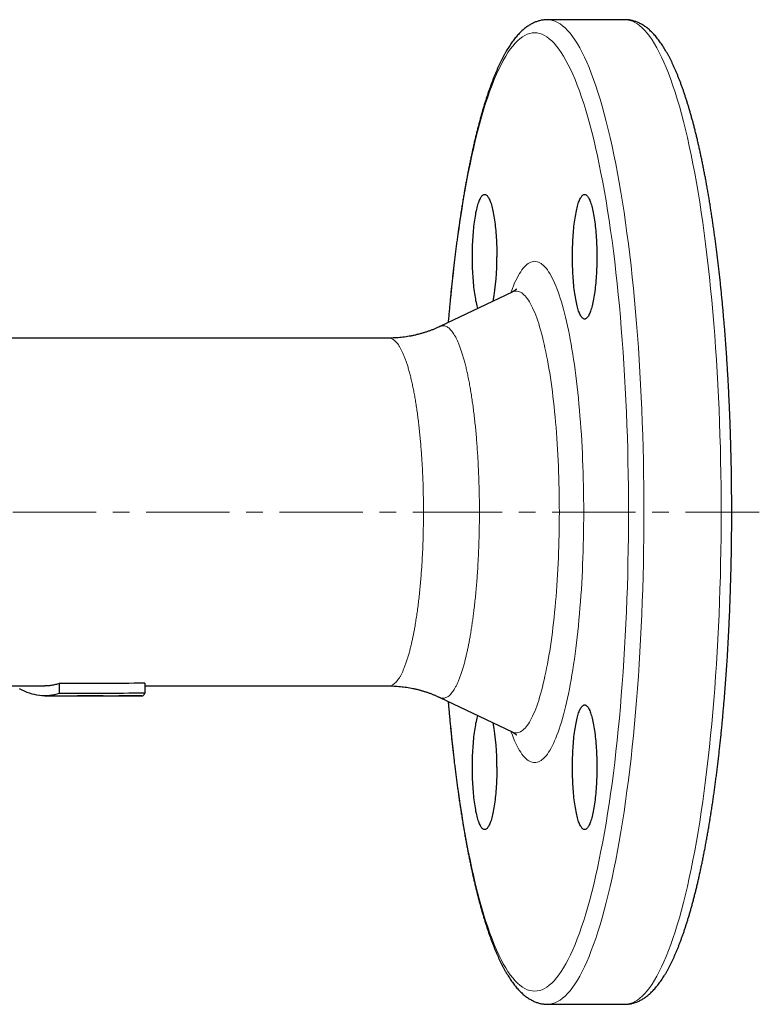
# Model space of a CAD drawing. Header units: millimetres. Extents: x 69 to 560, y 22 to 391.
# Tile 2 of 4: x 175 to 288, y 22 to 172. Entities that reach past the tile are written whole.
import ezdxf

# ---------------------------------------------------------------- set-up
doc = ezdxf.new("R2010")
doc.units = ezdxf.units.MM
doc.linetypes.add('CENTERX2', pattern=[20.32, 12.7, -2.54, 2.54, -2.54])
doc.layers.add('FORMAT', color=7, linetype='Continuous')

msp = doc.modelspace()

# ---------------------------------------------------------------- linework, layer by layer
at = {"color": 7, "linetype": 'Continuous', "lineweight": 25}
for p, q in [((267.23, 171.62), (255.47, 171.62)), ((250.06, 130.13), (239.05, 124.87)), ((239.05, 124.87), (239.06, 124.87)), ((231.28, 123.12), (117.72, 123.12)), ((231.28, 123.12), (231.28, 123.12)), ((194.14, 70.53), (194.14, 69.01)), ((172.71, 70.12), (178.89, 70.12)), ((181.09, 70.49), (181.09, 68.97)), ((194.14, 70.12), (231.28, 70.12)), ((231.28, 70.13), (231.28, 70.13)), ((178.89, 68.62), (182.74, 68.62)), ((182.74, 68.62), (183.17, 68.63)), ((183.95, 68.63), (183.84, 68.64)), ((183.95, 68.64), (183.95, 68.63)), ((187.78, 68.63), (183.95, 68.63)), ((187.78, 68.64), (187.78, 68.63)), ((190.25, 68.64), (190.25, 68.62)), ((193.66, 68.62), (190.25, 68.62)), ((193.66, 68.64), (193.66, 68.62)), ((239.06, 68.38), (239.05, 68.38)), ((239.05, 68.37), (250.06, 63.11)), ((255.47, 21.62), (267.23, 21.62))]:
    msp.add_line(p, q, dxfattribs=at)
at = {"color": 8, "linetype": 'Continuous', "lineweight": 18, "flags": 128}
for points in [[(255.47, 171.62), (255.47, 171.62), (255.85, 171.6), (256.23, 171.52), (256.62, 171.39), (257, 171.21), (257.38, 170.98), (257.76, 170.7), (258.14, 170.37), (258.52, 169.98), (258.9, 169.55), (259.27, 169.07), (259.64, 168.53), (260.01, 167.95), (260.37, 167.32), (260.73, 166.64), (261.09, 165.91), (261.44, 165.14), (261.79, 164.32), (262.13, 163.45), (262.48, 162.53), (262.81, 161.57), (263.14, 160.57), (263.47, 159.52), (263.79, 158.43), (264.1, 157.3), (264.41, 156.12), (264.71, 154.91), (265.01, 153.65), (265.29, 152.36), (265.58, 151.02), (265.85, 149.65), (266.12, 148.25), (266.38, 146.81), (266.64, 145.33), (266.88, 143.82), (267.12, 142.28), (267.35, 140.71), (267.57, 139.1), (267.79, 137.47), (267.99, 135.81), (268.19, 134.12), (268.38, 132.41), (268.55, 130.67), (268.72, 128.91), (268.89, 127.13), (269.04, 125.32), (269.18, 123.5), (269.31, 121.66), (269.44, 119.8), (269.55, 117.92), (269.65, 116.03), (269.75, 114.13), (269.83, 112.22), (269.91, 110.29), (269.97, 108.35), (270.03, 106.41), (270.07, 104.46), (270.11, 102.51), (270.13, 100.55), (270.15, 98.59), (270.16, 96.62)], [(267.23, 21.62), (267.62, 21.65), (268, 21.72), (268.39, 21.85), (268.77, 22.03), (269.15, 22.26), (269.53, 22.55), (269.91, 22.88), (270.29, 23.26), (270.66, 23.69), (271.04, 24.18), (271.41, 24.71), (271.77, 25.29), (272.14, 25.92), (272.5, 26.6), (272.85, 27.33), (273.21, 28.11), (273.56, 28.93), (273.9, 29.8), (274.24, 30.71), (274.58, 31.67), (274.91, 32.67), (275.23, 33.72), (275.55, 34.81), (275.87, 35.95), (276.18, 37.12), (276.48, 38.34), (276.77, 39.59), (277.06, 40.89), (277.34, 42.22), (277.62, 43.59), (277.89, 45), (278.15, 46.44), (278.4, 47.91), (278.65, 49.42), (278.89, 50.96), (279.12, 52.54), (279.34, 54.14), (279.55, 55.77), (279.76, 57.43), (279.95, 59.12), (280.14, 60.83), (280.32, 62.57), (280.49, 64.33), (280.65, 66.12), (280.8, 67.92), (280.95, 69.74), (281.08, 71.59), (281.2, 73.45), (281.32, 75.32), (281.42, 77.21), (281.52, 79.11), (281.6, 81.03), (281.68, 82.95), (281.74, 84.89), (281.8, 86.83), (281.84, 88.78), (281.88, 90.74), (281.9, 92.7), (281.92, 94.66), (281.92, 96.62), (281.92, 98.59), (281.9, 100.55), (281.88, 102.51), (281.84, 104.46), (281.8, 106.41), (281.74, 108.35), (281.68, 110.29), (281.6, 112.22), (281.52, 114.13), (281.42, 116.03), (281.32, 117.92), (281.2, 119.8), (281.08, 121.66), (280.95, 123.5), (280.8, 125.32), (280.65, 127.13), (280.49, 128.91), (280.32, 130.67), (280.14, 132.41), (279.95, 134.12), (279.76, 135.81), (279.55, 137.47), (279.34, 139.1), (279.12, 140.71), (278.89, 142.28), (278.65, 143.82), (278.4, 145.33), (278.15, 146.81), (277.89, 148.25), (277.62, 149.65), (277.34, 151.02), (277.06, 152.36), (276.77, 153.65), (276.48, 154.91), (276.18, 156.12), (275.87, 157.3), (275.55, 158.43), (275.23, 159.52), (274.91, 160.57), (274.58, 161.57), (274.24, 162.53), (273.9, 163.45), (273.56, 164.32), (273.21, 165.14), (272.85, 165.91), (272.5, 166.64), (272.14, 167.32), (271.77, 167.95), (271.41, 168.53), (271.04, 169.07), (270.66, 169.55), (270.29, 169.98), (269.91, 170.37), (269.53, 170.7), (269.15, 170.98), (268.77, 171.21), (268.39, 171.39), (268, 171.52), (267.62, 171.6), (267.23, 171.62)], [(267.8, 96.62), (267.8, 98.53), (267.78, 100.44), (267.76, 102.35), (267.72, 104.25), (267.68, 106.15), (267.63, 108.04), (267.56, 109.92), (267.49, 111.8), (267.41, 113.66), (267.31, 115.52), (267.21, 117.35), (267.1, 119.18), (266.98, 120.99), (266.85, 122.78), (266.71, 124.56), (266.57, 126.31), (266.41, 128.05), (266.24, 129.76), (266.07, 131.45), (265.89, 133.12), (265.7, 134.76), (265.5, 136.38), (265.29, 137.97), (265.07, 139.53), (264.85, 141.06), (264.62, 142.56), (264.38, 144.03), (264.13, 145.47), (263.88, 146.87), (263.61, 148.24), (263.35, 149.57), (263.07, 150.87), (262.79, 152.13), (262.5, 153.35), (262.21, 154.54), (261.91, 155.68), (261.6, 156.78), (261.29, 157.84), (260.98, 158.86), (260.65, 159.84), (260.33, 160.78), (260, 161.67), (259.66, 162.51), (259.32, 163.31), (258.98, 164.06), (258.63, 164.77), (258.28, 165.43), (257.92, 166.05), (257.57, 166.62), (257.21, 167.13), (256.84, 167.6), (256.48, 168.03), (256.11, 168.4), (255.74, 168.72), (255.37, 169), (255, 169.22), (254.63, 169.4), (254.25, 169.52), (253.88, 169.6), (253.5, 169.62), (253.13, 169.6), (252.76, 169.52), (252.38, 169.4), (252.01, 169.22), (251.64, 169), (251.27, 168.72), (250.9, 168.4), (250.53, 168.03), (250.17, 167.6), (249.8, 167.13), (249.44, 166.62), (249.09, 166.05), (248.73, 165.43), (248.38, 164.77), (248.03, 164.06), (247.69, 163.31), (247.35, 162.51), (247.01, 161.67), (246.68, 160.78), (246.36, 159.84), (246.03, 158.86), (245.72, 157.84), (245.41, 156.78), (245.1, 155.68), (244.8, 154.54), (244.51, 153.35), (244.22, 152.13), (243.94, 150.87), (243.66, 149.57), (243.4, 148.24), (243.13, 146.87), (242.88, 145.47), (242.63, 144.03), (242.39, 142.56), (242.16, 141.06), (241.94, 139.53), (241.72, 137.97), (241.51, 136.38), (241.31, 134.76), (241.12, 133.12), (240.94, 131.45), (240.77, 129.76), (240.6, 128.05), (240.44, 126.31), (240.37, 125.5)], [(249.89, 130.05), (249.94, 130.18), (250.11, 130.65), (250.29, 131.09), (250.46, 131.51), (250.64, 131.9), (250.82, 132.27), (251.01, 132.62), (251.19, 132.94), (251.38, 133.23), (251.57, 133.51), (251.76, 133.75), (251.95, 133.97), (252.14, 134.17), (252.33, 134.34), (252.53, 134.48), (252.72, 134.6), (252.92, 134.69), (253.11, 134.75), (253.31, 134.79), (253.5, 134.81), (253.7, 134.79), (253.9, 134.75), (254.09, 134.69), (254.29, 134.6), (254.48, 134.48), (254.67, 134.34), (254.87, 134.17), (255.06, 133.97), (255.25, 133.75), (255.44, 133.51), (255.63, 133.23), (255.82, 132.94), (256, 132.62), (256.19, 132.27), (256.37, 131.9), (256.55, 131.51), (256.72, 131.09), (256.9, 130.65), (257.07, 130.18), (257.24, 129.69), (257.41, 129.18), (257.58, 128.65), (257.74, 128.09), (257.9, 127.51), (258.06, 126.92), (258.21, 126.3), (258.36, 125.66), (258.51, 125), (258.65, 124.32), (258.79, 123.62), (258.93, 122.91), (259.06, 122.17), (259.19, 121.42), (259.32, 120.65), (259.44, 119.87), (259.56, 119.07), (259.67, 118.25), (259.78, 117.42), (259.88, 116.57), (259.98, 115.71), (260.08, 114.84), (260.17, 113.96), (260.26, 113.06), (260.34, 112.15), (260.41, 111.23), (260.49, 110.31), (260.55, 109.37), (260.62, 108.42), (260.68, 107.47), (260.73, 106.5), (260.78, 105.54), (260.82, 104.56), (260.86, 103.58), (260.89, 102.6), (260.92, 101.61), (260.94, 100.61), (260.96, 99.62), (260.97, 98.62), (260.98, 97.62), (260.98, 96.62)], [(257.27, 96.62), (257.26, 97.5), (257.26, 98.38), (257.24, 99.26), (257.23, 100.14), (257.21, 101.01), (257.18, 101.89), (257.15, 102.75), (257.12, 103.62), (257.08, 104.48), (257.04, 105.33), (256.99, 106.18), (256.94, 107.02), (256.89, 107.86), (256.83, 108.68), (256.76, 109.5), (256.7, 110.31), (256.62, 111.11), (256.55, 111.9), (256.47, 112.68), (256.38, 113.45), (256.29, 114.21), (256.2, 114.95), (256.11, 115.68), (256.01, 116.4), (255.9, 117.11), (255.8, 117.8), (255.69, 118.48), (255.57, 119.14), (255.45, 119.79), (255.33, 120.42), (255.21, 121.03), (255.08, 121.63), (254.95, 122.21), (254.82, 122.78), (254.69, 123.32), (254.55, 123.85), (254.41, 124.36), (254.26, 124.85), (254.12, 125.32), (253.97, 125.77), (253.82, 126.2), (253.67, 126.61), (253.51, 127), (253.35, 127.37), (253.2, 127.71), (253.04, 128.04), (252.87, 128.35), (252.71, 128.63), (252.55, 128.89), (252.38, 129.13), (252.21, 129.35), (252.04, 129.54), (251.88, 129.71), (251.7, 129.86), (251.53, 129.99), (251.36, 130.09), (251.19, 130.17), (251.02, 130.23), (250.85, 130.26), (250.67, 130.28), (250.5, 130.26), (250.33, 130.23), (250.16, 130.17), (250.06, 130.13)], [(240.37, 67.74), (240.44, 66.93), (240.6, 65.19), (240.77, 63.48), (240.94, 61.79), (241.12, 60.12), (241.31, 58.48), (241.51, 56.86), (241.72, 55.27), (241.94, 53.71), (242.16, 52.18), (242.39, 50.68), (242.63, 49.21), (242.88, 47.78), (243.13, 46.37), (243.4, 45), (243.66, 43.67), (243.94, 42.37), (244.22, 41.11), (244.51, 39.89), (244.8, 38.71), (245.1, 37.56), (245.41, 36.46), (245.72, 35.4), (246.03, 34.38), (246.36, 33.4), (246.68, 32.47), (247.01, 31.58), (247.35, 30.73), (247.69, 29.93), (248.03, 29.18), (248.38, 28.47), (248.73, 27.81), (249.09, 27.19), (249.44, 26.63), (249.8, 26.11), (250.17, 25.64), (250.53, 25.22), (250.9, 24.84), (251.27, 24.52), (251.64, 24.25), (252.01, 24.02), (252.38, 23.85), (252.76, 23.72), (253.13, 23.65), (253.5, 23.62), (253.88, 23.65), (254.25, 23.72), (254.63, 23.85), (255, 24.02), (255.37, 24.25), (255.74, 24.52), (256.11, 24.84), (256.48, 25.22), (256.84, 25.64), (257.21, 26.11), (257.57, 26.63), (257.92, 27.19), (258.28, 27.81), (258.63, 28.47), (258.98, 29.18), (259.32, 29.93), (259.66, 30.73), (260, 31.58), (260.33, 32.47), (260.65, 33.4), (260.98, 34.38), (261.29, 35.4), (261.6, 36.46), (261.91, 37.56), (262.21, 38.71), (262.5, 39.89), (262.79, 41.11), (263.07, 42.37), (263.35, 43.67), (263.61, 45), (263.88, 46.37), (264.13, 47.78), (264.38, 49.21), (264.62, 50.68), (264.85, 52.18), (265.07, 53.71), (265.29, 55.27), (265.5, 56.86), (265.7, 58.48), (265.89, 60.12), (266.07, 61.79), (266.24, 63.48), (266.41, 65.19), (266.57, 66.93), (266.71, 68.69), (266.85, 70.46), (266.98, 72.25), (267.1, 74.06), (267.21, 75.89), (267.31, 77.73), (267.41, 79.58), (267.49, 81.44), (267.56, 83.32), (267.63, 85.2), (267.68, 87.09), (267.72, 88.99), (267.76, 90.89), (267.78, 92.8), (267.8, 94.71), (267.8, 96.62)], [(260.98, 96.62), (260.98, 95.62), (260.97, 94.62), (260.96, 93.63), (260.94, 92.63), (260.92, 91.64), (260.89, 90.65), (260.86, 89.66), (260.82, 88.68), (260.78, 87.71), (260.73, 86.74), (260.68, 85.78), (260.62, 84.82), (260.55, 83.88), (260.49, 82.94), (260.41, 82.01), (260.34, 81.09), (260.26, 80.18), (260.17, 79.29), (260.08, 78.4), (259.98, 77.53), (259.88, 76.67), (259.78, 75.82), (259.67, 74.99), (259.56, 74.18), (259.44, 73.38), (259.32, 72.59), (259.19, 71.82), (259.06, 71.07), (258.93, 70.34), (258.79, 69.62), (258.65, 68.92), (258.51, 68.24), (258.36, 67.59), (258.21, 66.95), (258.06, 66.33), (257.9, 65.73), (257.74, 65.15), (257.58, 64.6), (257.41, 64.06), (257.24, 63.55), (257.07, 63.06), (256.9, 62.6), (256.72, 62.16), (256.55, 61.74), (256.37, 61.34), (256.19, 60.97), (256, 60.63), (255.82, 60.31), (255.63, 60.01), (255.44, 59.74), (255.25, 59.49), (255.06, 59.27), (254.87, 59.08), (254.67, 58.91), (254.48, 58.76), (254.29, 58.65), (254.09, 58.55), (253.9, 58.49), (253.7, 58.45), (253.5, 58.44), (253.31, 58.45), (253.11, 58.49), (252.92, 58.55), (252.72, 58.65), (252.53, 58.76), (252.33, 58.91), (252.14, 59.08), (251.95, 59.27), (251.76, 59.49), (251.57, 59.74), (251.38, 60.01), (251.19, 60.31), (251.01, 60.63), (250.82, 60.97), (250.64, 61.34), (250.46, 61.74), (250.29, 62.16), (250.11, 62.6), (249.94, 63.06), (249.89, 63.2)], [(250.06, 63.11), (250.16, 63.07), (250.33, 63.01), (250.5, 62.98), (250.67, 62.97), (250.85, 62.98), (251.02, 63.01), (251.19, 63.07), (251.36, 63.15), (251.53, 63.26), (251.7, 63.38), (251.88, 63.53), (252.04, 63.7), (252.21, 63.9), (252.38, 64.11), (252.55, 64.35), (252.71, 64.62), (252.87, 64.9), (253.04, 65.2), (253.2, 65.53), (253.35, 65.88), (253.51, 66.25), (253.67, 66.64), (253.82, 67.05), (253.97, 67.48), (254.12, 67.93), (254.26, 68.4), (254.41, 68.89), (254.55, 69.4), (254.69, 69.92), (254.82, 70.47), (254.95, 71.03), (255.08, 71.61), (255.21, 72.21), (255.33, 72.82), (255.45, 73.46), (255.57, 74.1), (255.69, 74.77), (255.8, 75.44), (255.9, 76.13), (256.01, 76.84), (256.11, 77.56), (256.2, 78.29), (256.29, 79.04), (256.38, 79.79), (256.47, 80.56), (256.55, 81.34), (256.62, 82.13), (256.7, 82.93), (256.76, 83.74), (256.83, 84.56), (256.89, 85.39), (256.94, 86.22), (256.99, 87.06), (257.04, 87.91), (257.08, 88.77), (257.12, 89.62), (257.15, 90.49), (257.18, 91.36), (257.21, 92.23), (257.23, 93.1), (257.24, 93.98), (257.26, 94.86), (257.26, 95.74), (257.27, 96.62)], [(270.16, 96.62), (270.15, 94.66), (270.13, 92.7), (270.11, 90.74), (270.07, 88.78), (270.03, 86.83), (269.97, 84.89), (269.91, 82.95), (269.83, 81.03), (269.75, 79.11), (269.65, 77.21), (269.55, 75.32), (269.44, 73.45), (269.31, 71.59), (269.18, 69.74), (269.04, 67.92), (268.89, 66.12), (268.72, 64.33), (268.55, 62.57), (268.38, 60.83), (268.19, 59.12), (267.99, 57.43), (267.79, 55.77), (267.57, 54.14), (267.35, 52.54), (267.12, 50.96), (266.88, 49.42), (266.64, 47.91), (266.38, 46.44), (266.12, 45), (265.85, 43.59), (265.58, 42.22), (265.29, 40.89), (265.01, 39.59), (264.71, 38.34), (264.41, 37.12), (264.1, 35.95), (263.79, 34.81), (263.47, 33.72), (263.14, 32.67), (262.81, 31.67), (262.48, 30.71), (262.13, 29.8), (261.79, 28.93), (261.44, 28.11), (261.09, 27.33), (260.73, 26.6), (260.37, 25.92), (260.01, 25.29), (259.64, 24.71), (259.27, 24.18), (258.9, 23.69), (258.52, 23.26), (258.14, 22.88), (257.76, 22.55), (257.38, 22.26), (257, 22.03), (256.62, 21.85), (256.23, 21.72), (255.85, 21.65), (255.47, 21.62), (255.47, 21.62)]]:
    msp.add_lwpolyline(points, dxfattribs=at)
at = {"color": 7, "linetype": 'Continuous', "lineweight": 25, "flags": 128}
for points in [[(244.85, 127.64), (244.79, 127.83), (244.74, 128.05), (244.68, 128.29), (244.63, 128.54), (244.57, 128.8), (244.52, 129.06), (244.47, 129.34), (244.43, 129.63), (244.38, 129.93), (244.34, 130.23), (244.3, 130.55), (244.26, 130.87), (244.23, 131.2), (244.2, 131.54), (244.17, 131.88), (244.14, 132.22), (244.12, 132.58), (244.1, 132.93), (244.08, 133.29), (244.06, 133.66), (244.05, 134.03), (244.04, 134.4), (244.03, 134.77), (244.03, 135.14), (244.03, 135.51), (244.03, 135.89), (244.03, 136.26), (244.04, 136.63), (244.05, 137), (244.06, 137.37), (244.08, 137.73), (244.1, 138.09), (244.12, 138.45), (244.14, 138.8), (244.17, 139.15), (244.2, 139.49), (244.23, 139.83), (244.26, 140.15), (244.3, 140.48), (244.34, 140.79), (244.38, 141.1), (244.43, 141.39), (244.47, 141.68), (244.52, 141.96), (244.57, 142.23), (244.63, 142.49), (244.68, 142.74), (244.74, 142.97), (244.79, 143.2), (244.85, 143.41), (244.92, 143.61), (244.98, 143.8), (245.04, 143.98), (245.11, 144.14), (245.18, 144.29), (245.24, 144.43), (245.31, 144.55), (245.38, 144.66), (245.45, 144.75), (245.53, 144.83), (245.6, 144.9), (245.67, 144.95), (245.74, 144.98), (245.82, 145.01), (245.89, 145.01), (245.96, 145.01), (246.03, 144.98), (246.11, 144.95), (246.18, 144.9), (246.25, 144.83), (246.32, 144.75), (246.39, 144.66), (246.46, 144.55), (246.53, 144.43), (246.6, 144.29), (246.67, 144.14), (246.73, 143.98), (246.8, 143.8), (246.86, 143.61), (246.92, 143.41), (246.98, 143.2), (247.04, 142.97), (247.1, 142.74), (247.15, 142.49), (247.2, 142.23), (247.25, 141.96), (247.3, 141.68), (247.35, 141.39), (247.39, 141.1), (247.44, 140.79), (247.47, 140.48), (247.51, 140.15), (247.55, 139.83), (247.58, 139.49), (247.61, 139.15), (247.63, 138.8), (247.66, 138.45), (247.68, 138.09), (247.7, 137.73), (247.71, 137.37), (247.73, 137), (247.74, 136.63), (247.74, 136.26), (247.75, 135.89), (247.75, 135.51), (247.75, 135.51)], [(262.98, 135.51), (262.98, 135.14), (262.98, 134.77), (262.97, 134.4), (262.96, 134.03), (262.95, 133.66), (262.93, 133.29), (262.91, 132.93), (262.89, 132.58), (262.87, 132.22), (262.84, 131.88), (262.81, 131.54), (262.78, 131.2), (262.75, 130.87), (262.71, 130.55), (262.67, 130.23), (262.63, 129.93), (262.58, 129.63), (262.54, 129.34), (262.49, 129.06), (262.44, 128.8), (262.38, 128.54), (262.33, 128.29), (262.27, 128.05), (262.22, 127.83), (262.16, 127.61), (262.09, 127.41), (262.03, 127.22), (261.97, 127.05), (261.9, 126.89), (261.83, 126.74), (261.77, 126.6), (261.7, 126.48), (261.63, 126.37), (261.56, 126.28), (261.48, 126.2), (261.41, 126.13), (261.34, 126.08), (261.27, 126.04), (261.19, 126.02), (261.12, 126.01), (261.05, 126.02), (260.98, 126.04), (260.9, 126.08), (260.83, 126.13), (260.76, 126.2), (260.69, 126.28), (260.62, 126.37), (260.55, 126.48), (260.48, 126.6), (260.41, 126.74), (260.34, 126.89), (260.28, 127.05), (260.21, 127.22), (260.15, 127.41), (260.09, 127.61), (260.03, 127.83), (259.97, 128.05), (259.91, 128.29), (259.86, 128.54), (259.81, 128.8), (259.76, 129.06), (259.71, 129.34), (259.66, 129.63), (259.62, 129.93), (259.57, 130.23), (259.54, 130.55), (259.5, 130.87), (259.46, 131.2), (259.43, 131.54), (259.4, 131.88), (259.38, 132.22), (259.35, 132.58), (259.33, 132.93), (259.31, 133.29), (259.3, 133.66), (259.28, 134.03), (259.27, 134.4), (259.27, 134.77), (259.26, 135.14), (259.26, 135.51), (259.26, 135.89), (259.27, 136.26), (259.27, 136.63), (259.28, 137), (259.3, 137.37), (259.31, 137.73), (259.33, 138.09), (259.35, 138.45), (259.38, 138.8), (259.4, 139.15), (259.43, 139.49), (259.46, 139.83), (259.5, 140.15), (259.54, 140.48), (259.57, 140.79), (259.62, 141.1), (259.66, 141.39), (259.71, 141.68), (259.76, 141.96), (259.81, 142.23), (259.86, 142.49), (259.91, 142.74), (259.97, 142.97), (260.03, 143.2), (260.09, 143.41), (260.15, 143.61), (260.21, 143.8), (260.28, 143.98), (260.34, 144.14), (260.41, 144.29), (260.48, 144.43), (260.55, 144.55), (260.62, 144.66), (260.69, 144.75), (260.76, 144.83), (260.83, 144.9), (260.9, 144.95), (260.98, 144.98), (261.05, 145.01), (261.12, 145.01), (261.19, 145.01), (261.27, 144.98), (261.34, 144.95), (261.41, 144.9), (261.48, 144.83), (261.56, 144.75), (261.63, 144.66), (261.7, 144.55), (261.77, 144.43), (261.83, 144.29), (261.9, 144.14), (261.97, 143.98), (262.03, 143.8), (262.09, 143.61), (262.16, 143.41), (262.22, 143.2), (262.27, 142.97), (262.33, 142.74), (262.38, 142.49), (262.44, 142.23), (262.49, 141.96), (262.54, 141.68), (262.58, 141.39), (262.63, 141.1), (262.67, 140.79), (262.71, 140.48), (262.75, 140.15), (262.78, 139.83), (262.81, 139.49), (262.84, 139.15), (262.87, 138.8), (262.89, 138.45), (262.91, 138.09), (262.93, 137.73), (262.95, 137.37), (262.96, 137), (262.97, 136.63), (262.98, 136.26), (262.98, 135.89), (262.98, 135.51)], [(262.98, 57.73), (262.98, 57.36), (262.98, 56.99), (262.97, 56.61), (262.96, 56.24), (262.95, 55.88), (262.93, 55.51), (262.91, 55.15), (262.89, 54.8), (262.87, 54.44), (262.84, 54.1), (262.81, 53.75), (262.78, 53.42), (262.75, 53.09), (262.71, 52.77), (262.67, 52.45), (262.63, 52.15), (262.58, 51.85), (262.54, 51.56), (262.49, 51.28), (262.44, 51.01), (262.38, 50.75), (262.33, 50.51), (262.27, 50.27), (262.22, 50.05), (262.16, 49.83), (262.09, 49.63), (262.03, 49.44), (261.97, 49.27), (261.9, 49.1), (261.83, 48.95), (261.77, 48.82), (261.7, 48.7), (261.63, 48.59), (261.56, 48.49), (261.48, 48.41), (261.41, 48.35), (261.34, 48.3), (261.27, 48.26), (261.19, 48.24), (261.12, 48.23), (261.05, 48.24), (260.98, 48.26), (260.9, 48.3), (260.83, 48.35), (260.76, 48.41), (260.69, 48.49), (260.62, 48.59), (260.55, 48.7), (260.48, 48.82), (260.41, 48.95), (260.34, 49.1), (260.28, 49.27), (260.21, 49.44), (260.15, 49.63), (260.09, 49.83), (260.03, 50.05), (259.97, 50.27), (259.91, 50.51), (259.86, 50.75), (259.81, 51.01), (259.76, 51.28), (259.71, 51.56), (259.66, 51.85), (259.62, 52.15), (259.57, 52.45), (259.54, 52.77), (259.5, 53.09), (259.46, 53.42), (259.43, 53.75), (259.4, 54.1), (259.38, 54.44), (259.35, 54.8), (259.33, 55.15), (259.31, 55.51), (259.3, 55.88), (259.28, 56.24), (259.27, 56.61), (259.27, 56.99), (259.26, 57.36), (259.26, 57.73), (259.26, 58.1), (259.27, 58.48), (259.27, 58.85), (259.28, 59.22), (259.3, 59.58), (259.31, 59.95), (259.33, 60.31), (259.35, 60.67), (259.38, 61.02), (259.4, 61.37), (259.43, 61.71), (259.46, 62.04), (259.5, 62.37), (259.54, 62.69), (259.57, 63.01), (259.62, 63.31), (259.66, 63.61), (259.71, 63.9), (259.76, 64.18), (259.81, 64.45), (259.86, 64.71), (259.91, 64.95), (259.97, 65.19), (260.03, 65.42), (260.09, 65.63), (260.15, 65.83), (260.21, 66.02), (260.28, 66.2), (260.34, 66.36), (260.41, 66.51), (260.48, 66.64), (260.55, 66.77), (260.62, 66.87), (260.69, 66.97), (260.76, 67.05), (260.83, 67.11), (260.9, 67.17), (260.98, 67.2), (261.05, 67.22), (261.12, 67.23), (261.19, 67.22), (261.27, 67.2), (261.34, 67.17), (261.41, 67.11), (261.48, 67.05), (261.56, 66.97), (261.63, 66.87), (261.7, 66.77), (261.77, 66.64), (261.83, 66.51), (261.9, 66.36), (261.97, 66.2), (262.03, 66.02), (262.09, 65.83), (262.16, 65.63), (262.22, 65.42), (262.27, 65.19), (262.33, 64.95), (262.38, 64.71), (262.44, 64.45), (262.49, 64.18), (262.54, 63.9), (262.58, 63.61), (262.63, 63.31), (262.67, 63.01), (262.71, 62.69), (262.75, 62.37), (262.78, 62.04), (262.81, 61.71), (262.84, 61.37), (262.87, 61.02), (262.89, 60.67), (262.91, 60.31), (262.93, 59.95), (262.95, 59.58), (262.96, 59.22), (262.97, 58.85), (262.98, 58.48), (262.98, 58.1), (262.98, 57.73)], [(247.75, 57.73), (247.75, 57.36), (247.74, 56.99), (247.74, 56.61), (247.73, 56.24), (247.71, 55.88), (247.7, 55.51), (247.68, 55.15), (247.66, 54.8), (247.63, 54.44), (247.61, 54.1), (247.58, 53.75), (247.55, 53.42), (247.51, 53.09), (247.47, 52.77), (247.44, 52.45), (247.39, 52.15), (247.35, 51.85), (247.3, 51.56), (247.25, 51.28), (247.2, 51.01), (247.15, 50.75), (247.1, 50.51), (247.04, 50.27), (246.98, 50.05), (246.92, 49.83), (246.86, 49.63), (246.8, 49.44), (246.73, 49.27), (246.67, 49.1), (246.6, 48.95), (246.53, 48.82), (246.46, 48.7), (246.39, 48.59), (246.32, 48.49), (246.25, 48.41), (246.18, 48.35), (246.11, 48.3), (246.03, 48.26), (245.96, 48.24), (245.89, 48.23), (245.82, 48.24), (245.74, 48.26), (245.67, 48.3), (245.6, 48.35), (245.53, 48.41), (245.45, 48.49), (245.38, 48.59), (245.31, 48.7), (245.24, 48.82), (245.18, 48.95), (245.11, 49.1), (245.04, 49.27), (244.98, 49.44), (244.92, 49.63), (244.85, 49.83), (244.79, 50.05), (244.74, 50.27), (244.68, 50.51), (244.63, 50.75), (244.57, 51.01), (244.52, 51.28), (244.47, 51.56), (244.43, 51.85), (244.38, 52.15), (244.34, 52.45), (244.3, 52.77), (244.26, 53.09), (244.23, 53.42), (244.2, 53.75), (244.17, 54.1), (244.14, 54.44), (244.12, 54.8), (244.1, 55.15), (244.08, 55.51), (244.06, 55.88), (244.05, 56.24), (244.04, 56.61), (244.03, 56.99), (244.03, 57.36), (244.03, 57.73), (244.03, 58.1), (244.03, 58.48), (244.04, 58.85), (244.05, 59.22), (244.06, 59.58), (244.08, 59.95), (244.1, 60.31), (244.12, 60.67), (244.14, 61.02), (244.17, 61.37), (244.2, 61.71), (244.23, 62.04), (244.26, 62.37), (244.3, 62.69), (244.34, 63.01), (244.38, 63.31), (244.43, 63.61), (244.47, 63.9), (244.52, 64.18), (244.57, 64.45), (244.63, 64.71), (244.68, 64.95), (244.74, 65.19), (244.79, 65.42), (244.85, 65.6)]]:
    msp.add_lwpolyline(points, dxfattribs=at)
at = {"color": 7, "linetype": 'Continuous', "lineweight": 25}
for centre, radius, start, end in [((211.47, 135.08), 36.28, 349.9732, 0.6863), ((211.27, 58.15), 36.48, 359.3436, 9.9968)]:
    msp.add_arc(centre, radius, start, end, dxfattribs=at)
for points, knots in [([(255.47, 171.62), (255.44, 171.62), (255.33, 171.62), (255.14, 171.61), (254.89, 171.59), (254.64, 171.55), (254.39, 171.5), (254.14, 171.44), (253.9, 171.36), (253.65, 171.28), (253.41, 171.17), (253.17, 171.06), (252.93, 170.93), (252.69, 170.79), (252.45, 170.63), (252.21, 170.46), (251.97, 170.28), (251.73, 170.08), (251.49, 169.86), (251.25, 169.63), (251.02, 169.38), (250.79, 169.12), (250.56, 168.84), (250.33, 168.55), (250.1, 168.25), (249.88, 167.93), (249.66, 167.6), (249.44, 167.26), (249.23, 166.91), (249.02, 166.54), (248.81, 166.16), (248.61, 165.78), (248.41, 165.38), (248.21, 164.97), (248.01, 164.54), (247.82, 164.11), (247.63, 163.67), (247.44, 163.22), (247.25, 162.75), (247.07, 162.28), (246.89, 161.79), (246.71, 161.3), (246.53, 160.79), (246.35, 160.27), (246.18, 159.75), (246.01, 159.21), (245.84, 158.66), (245.67, 158.1), (245.5, 157.53), (245.34, 156.96), (245.18, 156.37), (245.02, 155.77), (244.86, 155.16), (244.7, 154.54), (244.55, 153.91), (244.39, 153.28), (244.24, 152.63), (244.09, 151.97), (243.95, 151.31), (243.8, 150.63), (243.66, 149.95), (243.52, 149.26), (243.38, 148.55), (243.24, 147.84), (243.11, 147.12), (242.97, 146.39), (242.84, 145.66), (242.71, 144.91), (242.59, 144.16), (242.46, 143.39), (242.34, 142.62), (242.22, 141.85), (242.1, 141.06), (241.98, 140.27), (241.87, 139.47), (241.76, 138.66), (241.65, 137.84), (241.54, 137.02), (241.44, 136.19), (241.33, 135.35), (241.23, 134.51), (241.13, 133.66), (241.04, 132.81), (240.94, 131.94), (240.85, 131.07), (240.76, 130.2), (240.67, 129.32), (240.59, 128.43), (240.51, 127.54), (240.43, 126.64), (240.37, 125.96), (240.33, 125.57), (240.33, 125.48)], [0, 0, 0, 0, 0.002836, 0.011808, 0.020783, 0.029785, 0.038839, 0.047968, 0.057196, 0.066548, 0.076046, 0.085714, 0.09557, 0.105635, 0.115922, 0.126441, 0.137199, 0.148192, 0.15941, 0.170837, 0.182449, 0.194218, 0.206112, 0.218101, 0.230155, 0.24225, 0.254363, 0.266477, 0.278577, 0.290656, 0.302708, 0.31473, 0.326721, 0.338679, 0.350606, 0.362502, 0.374368, 0.386205, 0.398015, 0.409799, 0.421559, 0.433296, 0.445013, 0.456709, 0.468387, 0.480047, 0.491691, 0.50332, 0.514935, 0.526537, 0.538126, 0.549704, 0.56127, 0.572827, 0.584374, 0.595912, 0.607442, 0.618964, 0.630479, 0.641986, 0.653487, 0.664982, 0.676471, 0.687955, 0.699433, 0.710907, 0.722376, 0.733841, 0.745301, 0.756758, 0.768211, 0.77966, 0.791107, 0.80255, 0.81399, 0.825427, 0.836862, 0.848294, 0.859724, 0.871151, 0.882576, 0.893999, 0.905421, 0.91684, 0.928258, 0.939674, 0.951088, 0.962501, 0.973912, 0.985322, 0.996731, 1, 1, 1, 1]), ([(267.23, 21.62), (267.26, 21.62), (267.37, 21.62), (267.56, 21.63), (267.81, 21.65), (268.06, 21.69), (268.31, 21.74), (268.56, 21.8), (268.8, 21.88), (269.05, 21.97), (269.29, 22.07), (269.53, 22.18), (269.77, 22.31), (270.01, 22.45), (270.25, 22.61), (270.49, 22.78), (270.73, 22.97), (270.97, 23.17), (271.21, 23.38), (271.45, 23.62), (271.68, 23.86), (271.91, 24.12), (272.14, 24.4), (272.37, 24.69), (272.6, 24.99), (272.82, 25.31), (273.04, 25.64), (273.26, 25.98), (273.47, 26.34), (273.68, 26.7), (273.89, 27.08), (274.09, 27.47), (274.29, 27.87), (274.49, 28.28), (274.69, 28.7), (274.88, 29.13), (275.07, 29.57), (275.26, 30.03), (275.45, 30.49), (275.63, 30.97), (275.81, 31.45), (275.99, 31.95), (276.17, 32.45), (276.35, 32.97), (276.52, 33.5), (276.69, 34.04), (276.86, 34.58), (277.03, 35.14), (277.2, 35.71), (277.36, 36.29), (277.52, 36.88), (277.68, 37.47), (277.84, 38.08), (278, 38.7), (278.15, 39.33), (278.31, 39.97), (278.46, 40.61), (278.61, 41.27), (278.75, 41.94), (278.9, 42.61), (279.04, 43.29), (279.18, 43.99), (279.32, 44.69), (279.46, 45.4), (279.59, 46.12), (279.73, 46.85), (279.86, 47.59), (279.99, 48.33), (280.11, 49.09), (280.24, 49.85), (280.36, 50.62), (280.48, 51.4), (280.6, 52.18), (280.72, 52.98), (280.83, 53.78), (280.94, 54.58), (281.05, 55.4), (281.16, 56.22), (281.26, 57.05), (281.37, 57.89), (281.47, 58.73), (281.57, 59.58), (281.66, 60.44), (281.76, 61.3), (281.85, 62.17), (281.94, 63.04), (282.03, 63.92), (282.11, 64.81), (282.19, 65.7), (282.27, 66.6), (282.35, 67.5), (282.43, 68.41), (282.5, 69.32), (282.57, 70.24), (282.64, 71.16), (282.7, 72.09), (282.77, 73.02), (282.83, 73.95), (282.89, 74.89), (282.94, 75.83), (283, 76.78), (283.05, 77.73), (283.1, 78.68), (283.14, 79.64), (283.18, 80.59), (283.23, 81.56), (283.26, 82.52), (283.3, 83.49), (283.33, 84.45), (283.36, 85.43), (283.39, 86.4), (283.42, 87.37), (283.44, 88.35), (283.46, 89.33), (283.48, 90.31), (283.49, 91.29), (283.51, 92.27), (283.52, 93.25), (283.52, 94.23), (283.53, 95.22), (283.53, 96.2), (283.53, 97.18), (283.53, 98.17), (283.52, 99.15), (283.51, 100.13), (283.5, 101.11), (283.49, 102.09), (283.48, 103.07), (283.46, 104.05), (283.44, 105.03), (283.41, 106.01), (283.39, 106.98), (283.36, 107.95), (283.33, 108.92), (283.29, 109.89), (283.26, 110.86), (283.22, 111.82), (283.18, 112.78), (283.13, 113.74), (283.09, 114.7), (283.04, 115.65), (282.99, 116.6), (282.94, 117.54), (282.88, 118.48), (282.82, 119.42), (282.76, 120.36), (282.7, 121.29), (282.63, 122.21), (282.56, 123.13), (282.49, 124.05), (282.42, 124.96), (282.34, 125.87), (282.26, 126.77), (282.18, 127.66), (282.1, 128.55), (282.01, 129.44), (281.93, 130.32), (281.84, 131.19), (281.75, 132.06), (281.65, 132.92), (281.55, 133.78), (281.46, 134.63), (281.35, 135.47), (281.25, 136.3), (281.14, 137.13), (281.04, 137.95), (280.93, 138.77), (280.81, 139.57), (280.7, 140.37), (280.58, 141.17), (280.46, 141.95), (280.34, 142.73), (280.22, 143.5), (280.1, 144.26), (279.97, 145.01), (279.84, 145.75), (279.71, 146.49), (279.58, 147.22), (279.44, 147.93), (279.3, 148.64), (279.16, 149.34), (279.02, 150.04), (278.88, 150.72), (278.73, 151.39), (278.59, 152.06), (278.44, 152.71), (278.29, 153.36), (278.14, 153.99), (277.98, 154.62), (277.82, 155.23), (277.67, 155.84), (277.51, 156.44), (277.34, 157.02), (277.18, 157.6), (277.01, 158.16), (276.85, 158.72), (276.68, 159.27), (276.5, 159.8), (276.33, 160.33), (276.16, 160.84), (275.98, 161.34), (275.8, 161.84), (275.62, 162.32), (275.43, 162.79), (275.25, 163.25), (275.06, 163.7), (274.87, 164.14), (274.68, 164.57), (274.48, 164.99), (274.28, 165.4), (274.08, 165.8), (273.88, 166.18), (273.67, 166.56), (273.46, 166.92), (273.25, 167.27), (273.03, 167.62), (272.81, 167.94), (272.59, 168.26), (272.36, 168.57), (272.13, 168.86), (271.9, 169.14), (271.66, 169.41), (271.42, 169.66), (271.17, 169.89), (270.93, 170.12), (270.68, 170.32), (270.43, 170.51), (270.18, 170.69), (269.92, 170.85), (269.67, 170.99), (269.42, 171.12), (269.16, 171.23), (268.91, 171.33), (268.66, 171.41), (268.41, 171.48), (268.15, 171.54), (267.9, 171.58), (267.65, 171.61), (267.43, 171.62), (267.29, 171.62), (267.23, 171.62)], [0, 0, 0, 0, 0.001063, 0.004402, 0.007742, 0.011093, 0.014462, 0.017859, 0.021294, 0.024774, 0.028309, 0.031906, 0.035575, 0.03932, 0.043148, 0.047063, 0.051067, 0.055158, 0.059333, 0.063585, 0.067907, 0.072286, 0.076713, 0.081175, 0.085661, 0.090162, 0.09467, 0.099178, 0.103681, 0.108176, 0.112661, 0.117135, 0.121598, 0.126048, 0.130487, 0.134913, 0.139329, 0.143735, 0.14813, 0.152515, 0.156892, 0.16126, 0.16562, 0.169973, 0.174319, 0.178658, 0.182992, 0.187319, 0.191642, 0.195959, 0.200272, 0.204581, 0.208885, 0.213186, 0.217484, 0.221777, 0.226068, 0.230356, 0.234641, 0.238924, 0.243204, 0.247482, 0.251758, 0.256031, 0.260303, 0.264573, 0.268841, 0.273108, 0.277373, 0.281636, 0.285899, 0.29016, 0.294419, 0.298678, 0.302935, 0.307192, 0.311447, 0.315702, 0.319955, 0.324208, 0.32846, 0.332711, 0.336961, 0.341211, 0.34546, 0.349709, 0.353956, 0.358204, 0.362451, 0.366697, 0.370943, 0.375188, 0.379433, 0.383677, 0.387921, 0.392165, 0.396408, 0.400651, 0.404894, 0.409136, 0.413378, 0.41762, 0.421862, 0.426103, 0.430344, 0.434585, 0.438826, 0.443067, 0.447307, 0.451547, 0.455787, 0.460027, 0.464267, 0.468507, 0.472747, 0.476986, 0.481226, 0.485465, 0.489705, 0.493944, 0.498184, 0.502423, 0.506662, 0.510902, 0.515141, 0.51938, 0.52362, 0.52786, 0.532099, 0.536339, 0.540579, 0.544818, 0.549058, 0.553298, 0.557539, 0.561779, 0.56602, 0.57026, 0.574501, 0.578742, 0.582984, 0.587225, 0.591467, 0.595709, 0.599951, 0.604194, 0.608437, 0.61268, 0.616924, 0.621168, 0.625412, 0.629657, 0.633902, 0.638148, 0.642394, 0.64664, 0.650888, 0.655135, 0.659384, 0.663632, 0.667882, 0.672132, 0.676383, 0.680635, 0.684887, 0.689141, 0.693395, 0.69765, 0.701906, 0.706163, 0.710421, 0.71468, 0.718941, 0.723203, 0.727466, 0.73173, 0.735996, 0.740263, 0.744533, 0.748803, 0.753076, 0.757351, 0.761628, 0.765907, 0.770188, 0.774472, 0.778758, 0.783048, 0.78734, 0.791636, 0.795934, 0.800237, 0.804543, 0.808854, 0.813169, 0.817488, 0.821813, 0.826143, 0.830478, 0.83482, 0.839169, 0.843524, 0.847887, 0.852258, 0.856638, 0.861027, 0.865426, 0.869834, 0.874254, 0.878685, 0.883128, 0.887583, 0.89205, 0.896528, 0.901019, 0.905519, 0.910028, 0.914541, 0.919055, 0.923562, 0.928054, 0.932521, 0.936952, 0.941334, 0.945654, 0.949902, 0.954068, 0.958144, 0.962129, 0.96602, 0.969822, 0.973539, 0.977179, 0.980748, 0.984256, 0.987713, 0.991127, 0.994508, 0.997866, 1, 1, 1, 1]), ([(250.73, 130.59), (250.73, 130.59), (250.73, 130.59), (250.73, 130.59), (250.71, 130.57), (250.68, 130.54), (250.65, 130.51), (250.6, 130.47), (250.54, 130.42), (250.47, 130.37), (250.39, 130.31), (250.29, 130.25), (250.18, 130.19), (250.11, 130.15), (250.06, 130.13), (250.06, 130.13)], [0, 0, 0, 0, 0.028279, 0.120533, 0.211439, 0.301142, 0.389804, 0.47761, 0.564764, 0.651492, 0.738031, 0.824604, 0.911418, 0.998745, 1, 1, 1, 1]), ([(239.05, 124.87), (238.94, 124.82), (238.69, 124.7), (238.3, 124.53), (237.86, 124.35), (237.42, 124.19), (236.97, 124.03), (236.51, 123.89), (236.05, 123.76), (235.58, 123.64), (235.11, 123.53), (234.64, 123.43), (234.16, 123.35), (233.67, 123.28), (233.19, 123.22), (232.7, 123.17), (232.21, 123.14), (231.74, 123.12), (231.43, 123.12), (231.28, 123.12)], [0, 0, 0, 0, 0.047146, 0.106594, 0.166212, 0.225969, 0.285838, 0.345794, 0.405814, 0.465878, 0.525968, 0.586069, 0.646167, 0.70625, 0.766308, 0.826332, 0.886315, 0.94625, 1, 1, 1, 1]), ([(181.09, 68.97), (180.08, 68.65), (179.07, 68.55), (177.56, 68.73), (177.06, 68.84), (176.05, 69.18), (175.55, 69.41), (175.05, 69.69)], [0, 0, 0, 0, 0.5, 0.5, 0.75, 0.75, 1, 1, 1, 1]), ([(181.09, 70.49), (180.9, 70.43), (180.51, 70.31), (179.91, 70.19), (179.38, 70.13), (179.04, 70.13), (178.89, 70.13)], [0, 0, 0, 0, 0.268437, 0.537106, 0.805777, 1, 1, 1, 1]), ([(231.28, 70.12), (231.39, 70.12), (231.66, 70.12), (232.09, 70.11), (232.58, 70.08), (233.06, 70.04), (233.54, 69.98), (234.02, 69.92), (234.49, 69.84), (234.96, 69.75), (235.43, 69.65), (235.89, 69.53), (236.34, 69.4), (236.79, 69.27), (237.24, 69.12), (237.67, 68.96), (238.1, 68.79), (238.52, 68.62), (238.83, 68.48), (239.01, 68.39), (239.05, 68.37)], [0, 0, 0, 0, 0.039779, 0.099576, 0.159285, 0.218897, 0.278405, 0.337797, 0.397049, 0.455231, 0.514541, 0.573695, 0.632682, 0.691483, 0.750078, 0.808445, 0.866557, 0.924386, 0.981899, 1, 1, 1, 1]), ([(190.25, 68.62), (190.23, 68.63), (190.21, 68.63), (190.16, 68.64), (190.14, 68.64)], [0, 0, 0, 0, 0.58347, 1, 1, 1, 1]), ([(240.33, 67.76), (240.34, 67.63), (240.37, 67.2), (240.44, 66.48), (240.52, 65.58), (240.6, 64.69), (240.69, 63.8), (240.77, 62.92), (240.86, 62.05), (240.95, 61.18), (241.05, 60.32), (241.15, 59.47), (241.24, 58.62), (241.35, 57.78), (241.45, 56.94), (241.56, 56.11), (241.66, 55.29), (241.77, 54.48), (241.89, 53.67), (242, 52.87), (242.12, 52.08), (242.24, 51.29), (242.36, 50.52), (242.48, 49.75), (242.6, 48.99), (242.73, 48.23), (242.86, 47.49), (242.99, 46.76), (243.12, 46.03), (243.26, 45.31), (243.4, 44.6), (243.54, 43.9), (243.68, 43.21), (243.82, 42.53), (243.97, 41.85), (244.11, 41.19), (244.26, 40.53), (244.41, 39.89), (244.56, 39.25), (244.72, 38.63), (244.88, 38.01), (245.03, 37.4), (245.19, 36.81), (245.36, 36.22), (245.52, 35.65), (245.69, 35.08), (245.85, 34.52), (246.02, 33.98), (246.2, 33.44), (246.37, 32.92), (246.54, 32.4), (246.72, 31.9), (246.9, 31.41), (247.08, 30.92), (247.27, 30.45), (247.45, 29.99), (247.64, 29.54), (247.83, 29.1), (248.02, 28.67), (248.22, 28.25), (248.42, 27.84), (248.62, 27.45), (248.82, 27.06), (249.03, 26.69), (249.24, 26.32), (249.45, 25.97), (249.67, 25.63), (249.89, 25.3), (250.11, 24.98), (250.34, 24.68), (250.57, 24.38), (250.8, 24.1), (251.04, 23.84), (251.28, 23.59), (251.53, 23.35), (251.77, 23.13), (252.02, 22.92), (252.27, 22.73), (252.52, 22.56), (252.78, 22.4), (253.03, 22.26), (253.28, 22.13), (253.54, 22.01), (253.79, 21.92), (254.04, 21.83), (254.29, 21.76), (254.55, 21.71), (254.8, 21.67), (255.05, 21.64), (255.27, 21.62), (255.41, 21.62), (255.47, 21.62)], [0, 0, 0, 0, 0.004837, 0.016244, 0.027652, 0.039062, 0.050473, 0.061885, 0.073299, 0.084715, 0.096132, 0.107551, 0.118972, 0.130394, 0.141819, 0.153245, 0.164674, 0.176106, 0.18754, 0.198976, 0.210415, 0.221857, 0.233302, 0.24475, 0.256202, 0.267657, 0.279116, 0.290579, 0.302046, 0.313518, 0.324994, 0.336475, 0.347962, 0.359454, 0.370952, 0.382456, 0.393968, 0.405486, 0.417011, 0.428545, 0.440087, 0.451639, 0.4632, 0.474772, 0.486354, 0.497949, 0.509556, 0.521176, 0.532811, 0.544462, 0.556129, 0.567814, 0.579517, 0.591241, 0.602987, 0.614755, 0.626548, 0.638368, 0.650215, 0.662091, 0.673997, 0.685935, 0.697906, 0.709909, 0.721944, 0.73401, 0.746102, 0.758217, 0.770347, 0.782476, 0.794587, 0.806657, 0.81866, 0.830565, 0.84234, 0.85395, 0.865364, 0.876557, 0.887512, 0.898218, 0.908675, 0.918891, 0.928879, 0.938658, 0.948249, 0.957677, 0.966965, 0.976139, 0.985225, 0.994248, 1, 1, 1, 1]), ([(250.06, 63.11), (250.1, 63.1), (250.18, 63.06), (250.28, 63), (250.38, 62.94), (250.46, 62.88), (250.53, 62.83), (250.59, 62.78), (250.64, 62.74), (250.68, 62.71), (250.7, 62.68), (250.72, 62.66), (250.73, 62.65), (250.73, 62.65), (250.73, 62.65)], [0, 0, 0, 0, 0.080661, 0.167149, 0.252886, 0.33817, 0.423284, 0.508453, 0.593888, 0.679823, 0.76647, 0.854022, 0.942651, 1, 1, 1, 1])]:
    msp.add_open_spline(points, degree=3, knots=knots, dxfattribs=at)
at = {"color": 8, "linetype": 'Continuous', "lineweight": 18}
for points, knots in [([(239.06, 124.87), (239.09, 124.88), (239.19, 124.94), (239.38, 124.98), (239.61, 125), (239.83, 124.97), (240.07, 124.89), (240.3, 124.75), (240.53, 124.57), (240.76, 124.33), (240.99, 124.04), (241.21, 123.71), (241.43, 123.34), (241.65, 122.92), (241.86, 122.45), (242.07, 121.92), (242.28, 121.35), (242.48, 120.73), (242.68, 120.08), (242.87, 119.39), (243.05, 118.66), (243.22, 117.9), (243.39, 117.09), (243.56, 116.24), (243.72, 115.35), (243.87, 114.42), (244.01, 113.47), (244.15, 112.49), (244.27, 111.5), (244.39, 110.48), (244.5, 109.43), (244.6, 108.35), (244.69, 107.23), (244.77, 106.1), (244.85, 104.96), (244.91, 103.81), (244.96, 102.66), (245.01, 101.51), (245.04, 100.33), (245.07, 99.14), (245.09, 97.92), (245.09, 96.71), (245.09, 95.51), (245.07, 94.32), (245.05, 93.15), (245.02, 91.98), (244.97, 90.81), (244.92, 89.64), (244.86, 88.47), (244.79, 87.31), (244.7, 86.16), (244.61, 85.02), (244.5, 83.89), (244.39, 82.78), (244.27, 81.76), (244.16, 80.83), (244.04, 79.98), (243.92, 79.16), (243.79, 78.35), (243.67, 77.61), (243.54, 76.92), (243.42, 76.29), (243.29, 75.68), (243.16, 75.09), (243.03, 74.51), (242.88, 73.9), (242.71, 73.27), (242.51, 72.62), (242.32, 72.01), (242.11, 71.44), (241.9, 70.91), (241.69, 70.42), (241.47, 69.97), (241.25, 69.58), (241.02, 69.25), (240.8, 68.96), (240.58, 68.72), (240.35, 68.53), (240.12, 68.38), (239.88, 68.29), (239.64, 68.24), (239.41, 68.25), (239.21, 68.3), (239.1, 68.36), (239.06, 68.38)], [0, 0, 0, 0, 0.004957, 0.017446, 0.029945, 0.042445, 0.054933, 0.067785, 0.080648, 0.093511, 0.106362, 0.11885, 0.131348, 0.143846, 0.156334, 0.169184, 0.182046, 0.194908, 0.207758, 0.220244, 0.232742, 0.245239, 0.257725, 0.270574, 0.283435, 0.296296, 0.309145, 0.321631, 0.334128, 0.346624, 0.35911, 0.371959, 0.384819, 0.397679, 0.410527, 0.423013, 0.435509, 0.448006, 0.460491, 0.473339, 0.486199, 0.499059, 0.511907, 0.524393, 0.53689, 0.549386, 0.561872, 0.57472, 0.58758, 0.60044, 0.613289, 0.62655, 0.639825, 0.653099, 0.66636, 0.677318, 0.688287, 0.699259, 0.710228, 0.721185, 0.730604, 0.740024, 0.749442, 0.758945, 0.76845, 0.777953, 0.790441, 0.80294, 0.815438, 0.827926, 0.840776, 0.853639, 0.866501, 0.879351, 0.89184, 0.904339, 0.916839, 0.929327, 0.942179, 0.955042, 0.967905, 0.980756, 0.993246, 1, 1, 1, 1]), ([(231.28, 70.13), (231.3, 70.13), (231.4, 70.12), (231.57, 70.16), (231.79, 70.24), (232.01, 70.37), (232.23, 70.54), (232.45, 70.77), (232.67, 71.04), (232.89, 71.36), (233.1, 71.72), (233.3, 72.12), (233.5, 72.56), (233.7, 73.05), (233.9, 73.59), (234.09, 74.17), (234.28, 74.79), (234.45, 75.39), (234.6, 75.97), (234.72, 76.5), (234.85, 77.05), (234.97, 77.62), (235.09, 78.22), (235.22, 78.91), (235.36, 79.71), (235.5, 80.63), (235.64, 81.58), (235.77, 82.56), (235.89, 83.59), (236, 84.66), (236.11, 85.75), (236.2, 86.83), (236.28, 87.9), (236.35, 88.94), (236.41, 90), (236.46, 91.09), (236.5, 92.19), (236.53, 93.31), (236.55, 94.44), (236.57, 95.56), (236.57, 96.67), (236.57, 97.77), (236.55, 98.87), (236.53, 99.98), (236.5, 101.09), (236.45, 102.2), (236.4, 103.31), (236.34, 104.39), (236.27, 105.44), (236.19, 106.48), (236.11, 107.49), (236.01, 108.49), (235.91, 109.49), (235.79, 110.47), (235.67, 111.42), (235.54, 112.34), (235.41, 113.22), (235.27, 114.07), (235.12, 114.88), (234.96, 115.67), (234.8, 116.43), (234.62, 117.17), (234.45, 117.87), (234.26, 118.52), (234.08, 119.13), (233.89, 119.69), (233.69, 120.21), (233.49, 120.7), (233.29, 121.15), (233.08, 121.55), (232.86, 121.92), (232.65, 122.23), (232.43, 122.49), (232.22, 122.71), (232, 122.88), (231.78, 123.01), (231.55, 123.09), (231.39, 123.13), (231.3, 123.12), (231.28, 123.12)], [0, 0, 0, 0, 0.003973, 0.017215, 0.030457, 0.043687, 0.057301, 0.070928, 0.084555, 0.098169, 0.111399, 0.12464, 0.137882, 0.151112, 0.164726, 0.178353, 0.191979, 0.205594, 0.215572, 0.225553, 0.235531, 0.245599, 0.25567, 0.265738, 0.279788, 0.293853, 0.307917, 0.321967, 0.336481, 0.35101, 0.365539, 0.380053, 0.393282, 0.406523, 0.419763, 0.432992, 0.446605, 0.460231, 0.473856, 0.48747, 0.500698, 0.513939, 0.527179, 0.540408, 0.554021, 0.567646, 0.581272, 0.594885, 0.608113, 0.621354, 0.634594, 0.647823, 0.661436, 0.675061, 0.688687, 0.7023, 0.715529, 0.72877, 0.74201, 0.75524, 0.768853, 0.782479, 0.796105, 0.809718, 0.822948, 0.836189, 0.84943, 0.862659, 0.876273, 0.889899, 0.903526, 0.917139, 0.930369, 0.943611, 0.956852, 0.970082, 0.983696, 0.997323, 1, 1, 1, 1])]:
    msp.add_open_spline(points, degree=3, knots=knots, dxfattribs=at)
at = {"color": 7, "linetype": 'Continuous', "lineweight": 25}
for points in [[(194.14, 70.53), (189.79, 70.51), (185.44, 70.49), (181.09, 70.49)], [(194.14, 69.01), (189.79, 68.99), (185.44, 68.97), (181.09, 68.97)], [(193.8, 68.64), (193.91, 68.69), (194.03, 68.81), (194.14, 69.01)], [(183.17, 68.63), (186.71, 68.64), (190.25, 68.64), (193.8, 68.64)]]:
    msp.add_open_spline(points, degree=3, dxfattribs=at)
at = {"layer": 'FORMAT', "linetype": 'CENTERX2', "lineweight": 18}
for p, q in [((113.05, 96.62), (235.85, 96.62)), ((235.85, 96.62), (287.73, 96.62))]:
    msp.add_line(p, q, dxfattribs=at)

doc.saveas('drawing.dxf')
